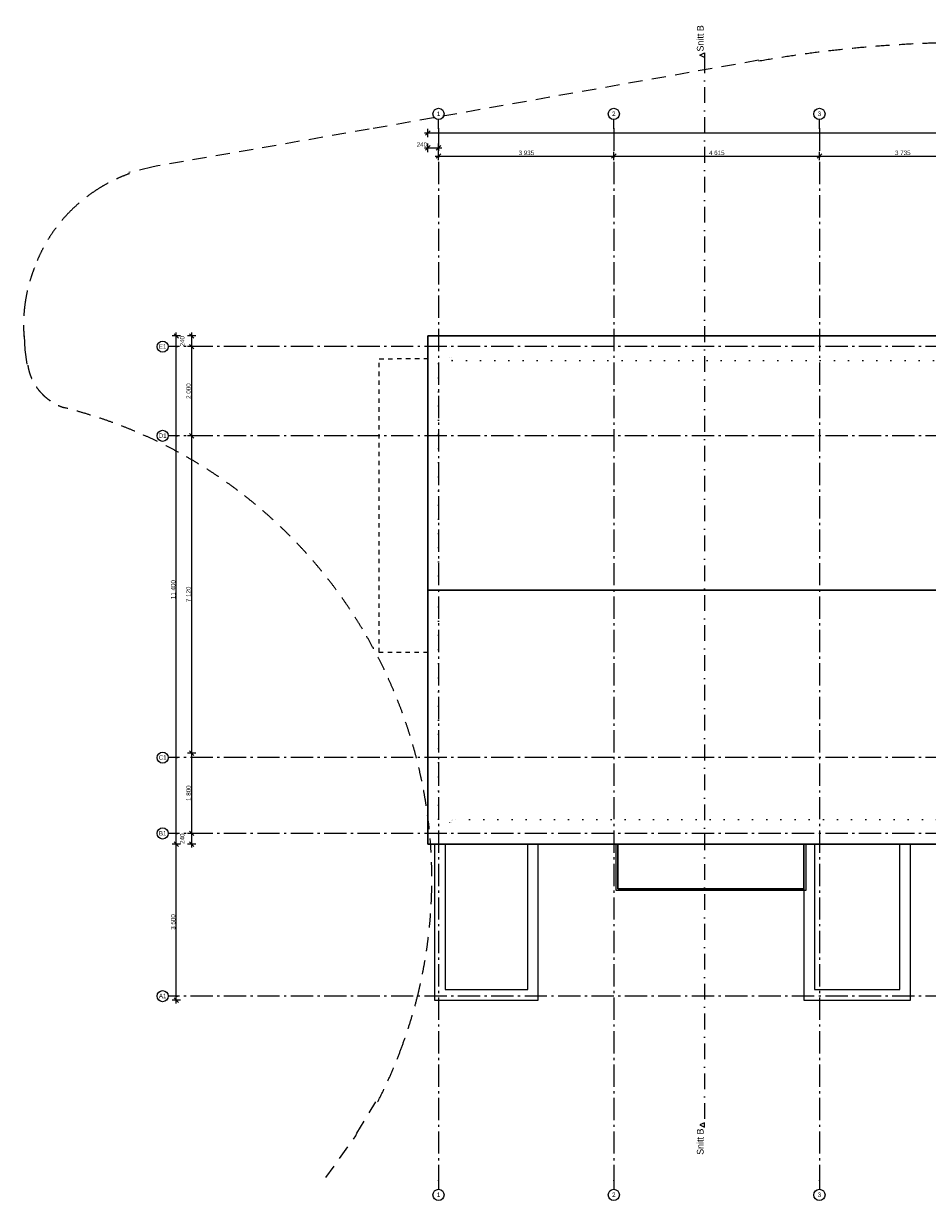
# Model space of a CAD drawing. Header units: millimetres. Extents: x -150 to 340869, y -1115 to 365939.
# Tile 3 of 6: x 268287 to 288576, y 339537 to 365939. Entities that reach past the tile are written whole.
import ezdxf
from ezdxf.enums import TextEntityAlignment as Align

# ---------------------------------------------------------------- set-up
doc = ezdxf.new("R2010")
doc.units = ezdxf.units.MM
doc.header["$LTSCALE"] = 0.5
doc.header["$MEASUREMENT"] = 0
for name, pattern in [('Akselinje', [1500, 1000, -200, 100, -200]), ('Lang stiplet', [1058.333302, 634.99999, -423.333311]), ('PLINE', [0]), ('Prikk', [634.99999, 0, -634.99999]), ('Prikk & stiplet', [1340.555525, 705.555534, -352.777767, 0, -282.222223]), ('Stipling', [400, 200, -200])]:
    doc.linetypes.add(name, pattern=pattern)
for name, color, linetype in [('102- Byggegrenser(Nye konstruksjoner)', 7, 'Continuous'), ('261- Primærkonstruksjon (tak)(Nye konstruksjoner)', 7, 'Continuous'), ('273- Kjøkkeninnredning(Nye konstruksjoner)', 7, 'Continuous'), ('82-- Modullinjer(Nye konstruksjoner)', 7, 'Continuous'), ('842-M___1_50 Målsetting bygning(Nye konstruksjoner)', 7, 'Continuous'), ('852- Snittmarkør', 7, 'Continuous'), ('878- Annen overflate_visuell informasjon(Nye konstruksjoner)', 7, 'Continuous')]:
    doc.layers.add(name, color=color, linetype=linetype)
doc.styles.add('GENERATED_STYLE_1', font='arial.ttf')
doc.styles.add('GENERATED_STYLE_3', font='arial.ttf')
doc.styles.add('GENERATED_STYLE_4', font='txt')
doc.dimstyles.new('GENERATED_STYLE__1', dxfattribs={"dimtxt": 100, "dimasz": 95, "dimexe": 0.18, "dimexo": 0.0625, "dimgap": 0, "dimtad": 1, "dimtih": 1, "dimtoh": 1, "dimdec": 0, "dimzin": 0, "dimdsep": 46, "dimtxsty": 'GENERATED_STYLE_1', "dimblk": 'ARROWHEAD_6', "dimblk1": 'ARROWHEAD_6', "dimblk2": 'ARROWHEAD_6', "dimcen": 0.09, "dimse1": 1, "dimse2": 1, "dimclrd": 256, "dimclre": 256, "dimclrt": 256, "dimadec": 1, "dimazin": 0, "dimtfac": 1, "dimtdec": 4, "dimtmove": 0, "dimatfit": 3, "dimfxl": 1, "dimtolj": 1, "dimtzin": 0, "dimarcsym": 0})
doc.dimstyles.new('GENERATED_STYLE__2', dxfattribs={"dimtxt": 100, "dimasz": 95, "dimexe": 0.18, "dimexo": 0.0625, "dimgap": 0, "dimtad": 1, "dimtih": 1, "dimtoh": 1, "dimdec": 0, "dimzin": 0, "dimdsep": 46, "dimtxsty": 'GENERATED_STYLE_1', "dimblk": 'ARROWHEAD_6', "dimblk1": 'ARROWHEAD_6', "dimblk2": 'ARROWHEAD_6', "dimcen": 0.09, "dimse1": 1, "dimse2": 1, "dimclrd": 256, "dimclre": 256, "dimclrt": 256, "dimadec": 1, "dimazin": 0, "dimtfac": 1, "dimtdec": 4, "dimtmove": 2, "dimatfit": 3, "dimfxl": 1, "dimtolj": 1, "dimtzin": 0, "dimarcsym": 0})
doc.dimstyles.new('GENERATED_STYLE__3', dxfattribs={"dimtxt": 100, "dimasz": 95, "dimexe": 0.18, "dimexo": 0.0625, "dimgap": 0, "dimtad": 1, "dimdec": 0, "dimzin": 0, "dimdsep": 46, "dimtxsty": 'GENERATED_STYLE_1', "dimblk": 'ARROWHEAD_6', "dimblk1": 'ARROWHEAD_6', "dimblk2": 'ARROWHEAD_6', "dimcen": 0.09, "dimse1": 1, "dimse2": 1, "dimclrd": 256, "dimclre": 256, "dimclrt": 256, "dimadec": 1, "dimazin": 0, "dimtfac": 1, "dimtdec": 4, "dimtmove": 0, "dimatfit": 3, "dimfxl": 1, "dimtolj": 1, "dimtzin": 0, "dimarcsym": 0})

# ---------------------------------------------------------------- blocks, each defined once
blk = doc.blocks.new('Standard grid marker[4]', base_point=(305735, 347771))
at = {"layer": '82-- Modullinjer(Nye konstruksjoner)', "linetype": 'Akselinje'}
for p, q in [((271735, 347771), (271535, 347771)), ((305535, 347771), (271735, 347771)), ((305535, 347771), (305735, 347771))]:
    blk.add_line(p, q, dxfattribs=at)
at = {"layer": '82-- Modullinjer(Nye konstruksjoner)', "linetype": 'PLINE'}
for centre in [(271410, 347771), (305860, 347771)]:
    blk.add_circle(centre, 125, dxfattribs=at)
at = {"layer": '82-- Modullinjer(Nye konstruksjoner)', "linetype": 'Akselinje'}
for p in [(271735, 347771), (271735, 347771), (305535, 347771), (305535, 347771)]:
    blk.add_point(p, dxfattribs=at)
at = {"layer": '82-- Modullinjer(Nye konstruksjoner)', "style": 'GENERATED_STYLE_3'}
for tag, p in [('AC_MarkerText_1_1', (271410, 347824)), ('AC_MarkerText_1_0', (305860, 347824))]:
    blk.add_attdef(tag, text='', height=100, rotation=360, dxfattribs=at).set_placement(p, align=Align.TOP_CENTER)
blk = doc.blocks.new('Standard grid marker[5]', base_point=(305735, 356691))
at = {"layer": '82-- Modullinjer(Nye konstruksjoner)', "linetype": 'Akselinje'}
for p, q in [((271735, 356691), (271535, 356691)), ((305535, 356691), (271735, 356691)), ((305535, 356691), (305735, 356691))]:
    blk.add_line(p, q, dxfattribs=at)
at = {"layer": '82-- Modullinjer(Nye konstruksjoner)', "linetype": 'PLINE'}
for centre in [(271410, 356691), (305860, 356691)]:
    blk.add_circle(centre, 125, dxfattribs=at)
at = {"layer": '82-- Modullinjer(Nye konstruksjoner)', "linetype": 'Akselinje'}
for p in [(271735, 356691), (271735, 356691), (305535, 356691), (305535, 356691)]:
    blk.add_point(p, dxfattribs=at)
at = {"layer": '82-- Modullinjer(Nye konstruksjoner)', "style": 'GENERATED_STYLE_3'}
for tag, p in [('AC_MarkerText_1_1', (271410, 356744)), ('AC_MarkerText_1_0', (305860, 356744))]:
    blk.add_attdef(tag, text='', height=100, rotation=360, dxfattribs=at).set_placement(p, align=Align.TOP_CENTER)
blk = doc.blocks.new('Standard grid marker[6]', base_point=(277601, 363787))
at = {"layer": '82-- Modullinjer(Nye konstruksjoner)', "linetype": 'Akselinje'}
for p, q in [((277601, 363587), (277601, 363787)), ((277601, 363587), (277601, 339987)), ((277601, 339987), (277601, 339787))]:
    blk.add_line(p, q, dxfattribs=at)
at = {"layer": '82-- Modullinjer(Nye konstruksjoner)', "linetype": 'PLINE'}
for centre in [(277601, 363912), (277601, 339662)]:
    blk.add_circle(centre, 125, dxfattribs=at)
at = {"layer": '82-- Modullinjer(Nye konstruksjoner)', "linetype": 'Akselinje'}
for p in [(277601, 363587), (277601, 363587), (277601, 339987), (277601, 339987)]:
    blk.add_point(p, dxfattribs=at)
at = {"layer": '82-- Modullinjer(Nye konstruksjoner)', "style": 'GENERATED_STYLE_3'}
for tag, p in [('AC_MarkerText_1_0', (277601, 363966)), ('AC_MarkerText_1_1', (277601, 339716))]:
    blk.add_attdef(tag, text='', height=100, rotation=360, dxfattribs=at).set_placement(p, align=Align.TOP_CENTER)
blk = doc.blocks.new('Standard grid marker[7]', base_point=(305735, 358691))
at = {"layer": '82-- Modullinjer(Nye konstruksjoner)', "linetype": 'Akselinje'}
for p, q in [((271735, 358691), (271535, 358691)), ((305535, 358691), (271735, 358691)), ((305535, 358691), (305735, 358691))]:
    blk.add_line(p, q, dxfattribs=at)
at = {"layer": '82-- Modullinjer(Nye konstruksjoner)', "linetype": 'PLINE'}
for centre in [(271410, 358691), (305860, 358691)]:
    blk.add_circle(centre, 125, dxfattribs=at)
at = {"layer": '82-- Modullinjer(Nye konstruksjoner)', "linetype": 'Akselinje'}
for p in [(271735, 358691), (271735, 358691), (305535, 358691), (305535, 358691)]:
    blk.add_point(p, dxfattribs=at)
at = {"layer": '82-- Modullinjer(Nye konstruksjoner)', "style": 'GENERATED_STYLE_3'}
for tag, p in [('AC_MarkerText_1_1', (271410, 358744)), ('AC_MarkerText_1_0', (305860, 358744))]:
    blk.add_attdef(tag, text='', height=100, rotation=360, dxfattribs=at).set_placement(p, align=Align.TOP_CENTER)
blk = doc.blocks.new('Standard grid marker[8]', base_point=(286151, 363787))
at = {"layer": '82-- Modullinjer(Nye konstruksjoner)', "linetype": 'Akselinje'}
for p, q in [((286151, 363587), (286151, 363787)), ((286151, 363587), (286151, 339987)), ((286151, 339987), (286151, 339787))]:
    blk.add_line(p, q, dxfattribs=at)
at = {"layer": '82-- Modullinjer(Nye konstruksjoner)', "linetype": 'PLINE'}
for centre in [(286151, 363912), (286151, 339662)]:
    blk.add_circle(centre, 125, dxfattribs=at)
at = {"layer": '82-- Modullinjer(Nye konstruksjoner)', "linetype": 'Akselinje'}
for p in [(286151, 363587), (286151, 363587), (286151, 339987), (286151, 339987)]:
    blk.add_point(p, dxfattribs=at)
at = {"layer": '82-- Modullinjer(Nye konstruksjoner)', "style": 'GENERATED_STYLE_3'}
for tag, p in [('AC_MarkerText_1_0', (286151, 363965)), ('AC_MarkerText_1_1', (286151, 339715))]:
    blk.add_attdef(tag, text='', height=100, rotation=360, dxfattribs=at).set_placement(p, align=Align.TOP_CENTER)
blk = doc.blocks.new('Standard grid marker[12]', base_point=(281536, 363787))
at = {"layer": '82-- Modullinjer(Nye konstruksjoner)', "linetype": 'Akselinje'}
for p, q in [((281536, 363587), (281536, 363787)), ((281536, 363587), (281536, 339987)), ((281536, 339987), (281536, 339787))]:
    blk.add_line(p, q, dxfattribs=at)
at = {"layer": '82-- Modullinjer(Nye konstruksjoner)', "linetype": 'PLINE'}
for centre in [(281536, 363912), (281536, 339662)]:
    blk.add_circle(centre, 125, dxfattribs=at)
at = {"layer": '82-- Modullinjer(Nye konstruksjoner)', "linetype": 'Akselinje'}
for p in [(281536, 363587), (281536, 363587), (281536, 339987), (281536, 339987)]:
    blk.add_point(p, dxfattribs=at)
at = {"layer": '82-- Modullinjer(Nye konstruksjoner)', "style": 'GENERATED_STYLE_3'}
for tag, p in [('AC_MarkerText_1_0', (281536, 363965)), ('AC_MarkerText_1_1', (281536, 339715))]:
    blk.add_attdef(tag, text='', height=100, rotation=360, dxfattribs=at).set_placement(p, align=Align.TOP_CENTER)
blk = doc.blocks.new('Standard grid marker[14]', base_point=(305735, 349471))
at = {"layer": '82-- Modullinjer(Nye konstruksjoner)', "linetype": 'Akselinje'}
for p, q in [((271735, 349471), (271535, 349471)), ((305535, 349471), (271735, 349471)), ((305535, 349471), (305735, 349471))]:
    blk.add_line(p, q, dxfattribs=at)
at = {"layer": '82-- Modullinjer(Nye konstruksjoner)', "linetype": 'PLINE'}
for centre in [(271410, 349471), (305860, 349471)]:
    blk.add_circle(centre, 125, dxfattribs=at)
at = {"layer": '82-- Modullinjer(Nye konstruksjoner)', "linetype": 'Akselinje'}
for p in [(271735, 349471), (271735, 349471), (305535, 349471), (305535, 349471)]:
    blk.add_point(p, dxfattribs=at)
at = {"layer": '82-- Modullinjer(Nye konstruksjoner)', "style": 'GENERATED_STYLE_3'}
for tag, p in [('AC_MarkerText_1_1', (271410, 349524)), ('AC_MarkerText_1_0', (305860, 349524))]:
    blk.add_attdef(tag, text='', height=100, rotation=360, dxfattribs=at).set_placement(p, align=Align.TOP_CENTER)
blk = doc.blocks.new('Standard grid marker[15]', base_point=(305735, 344121))
at = {"layer": '82-- Modullinjer(Nye konstruksjoner)', "linetype": 'Akselinje'}
for p, q in [((271735, 344121), (271535, 344121)), ((305535, 344121), (271735, 344121)), ((305535, 344121), (305735, 344121))]:
    blk.add_line(p, q, dxfattribs=at)
at = {"layer": '82-- Modullinjer(Nye konstruksjoner)', "linetype": 'PLINE'}
for centre in [(271410, 344121), (305860, 344121)]:
    blk.add_circle(centre, 125, dxfattribs=at)
at = {"layer": '82-- Modullinjer(Nye konstruksjoner)', "linetype": 'Akselinje'}
for p in [(271735, 344121), (271735, 344121), (305535, 344121), (305535, 344121)]:
    blk.add_point(p, dxfattribs=at)
at = {"layer": '82-- Modullinjer(Nye konstruksjoner)', "style": 'GENERATED_STYLE_3'}
for tag, p in [('AC_MarkerText_1_1', (271410, 344174)), ('AC_MarkerText_1_0', (305860, 344174))]:
    blk.add_attdef(tag, text='', height=100, rotation=360, dxfattribs=at).set_placement(p, align=Align.TOP_CENTER)
blk = doc.blocks.new('*D34')
at = {"layer": '842-M___1_50 Målsetting bygning(Nye konstruksjoner)', "linetype": 'PLINE'}
for p, q in [((277601, 362874), (277601, 363061)), ((281536, 362874), (281536, 363061)), ((277526, 362967), (277601, 362967)), ((277651, 363017), (277551, 362917)), ((277601, 362967), (281536, 362967)), ((281586, 363017), (281486, 362917))]:
    blk.add_line(p, q, dxfattribs=at)
at = {"layer": '842-M___1_50 Målsetting bygning(Nye konstruksjoner)', "insert": (279397, 362987), "char_height": 100, "attachment_point": 7, "style": 'GENERATED_STYLE_1'}
blk.add_mtext('\\A1;{\\pql;\\fArial|b0|i0|c0|p0;\\W1.000000;3\xa0935}', dxfattribs=at)
blk = doc.blocks.new('ARROWHEAD_6')
at = {"linetype": 'Continuous'}
for p, q in [((0, 0), (-1, 0)), ((-0.5, -0.5), (0.5, 0.5))]:
    blk.add_line(p, q, dxfattribs=at)
blk = doc.blocks.new('*D36')
at = {"layer": '842-M___1_50 Målsetting bygning(Nye konstruksjoner)', "linetype": 'PLINE'}
for p, q in [((281536, 362874), (281536, 363061)), ((286151, 362874), (286151, 363061)), ((281586, 363017), (281486, 362917)), ((281536, 362967), (286151, 362967)), ((286201, 363017), (286101, 362917))]:
    blk.add_line(p, q, dxfattribs=at)
at = {"layer": '842-M___1_50 Målsetting bygning(Nye konstruksjoner)', "insert": (283672, 362987), "char_height": 100, "attachment_point": 7, "style": 'GENERATED_STYLE_1'}
blk.add_mtext('\\A1;{\\pql;\\fArial|b0|i0|c0|p0;\\W1.000000;4\xa0615}', dxfattribs=at)
blk = doc.blocks.new('*D37')
at = {"layer": '842-M___1_50 Målsetting bygning(Nye konstruksjoner)', "linetype": 'PLINE'}
for p, q in [((286151, 362874), (286151, 363061)), ((289886, 362874), (289886, 363061)), ((286201, 363017), (286101, 362917)), ((286151, 362967), (289886, 362967)), ((289936, 363017), (289836, 362917))]:
    blk.add_line(p, q, dxfattribs=at)
at = {"layer": '842-M___1_50 Målsetting bygning(Nye konstruksjoner)', "insert": (287847, 362987), "char_height": 100, "attachment_point": 7, "style": 'GENERATED_STYLE_1'}
blk.add_mtext('\\A1;{\\pql;\\fArial|b0|i0|c0|p0;\\W1.000000;3\xa0735}', dxfattribs=at)
blk = doc.blocks.new('*D47')
at = {"layer": '842-M___1_50 Målsetting bygning(Nye konstruksjoner)', "linetype": 'PLINE'}
for p, q in [((277361, 363390), (277361, 363578)), ((303291, 363390), (303291, 363578)), ((277286, 363484), (277361, 363484)), ((277411, 363534), (277311, 363434)), ((277361, 363484), (303291, 363484)), ((303341, 363534), (303241, 363434))]:
    blk.add_line(p, q, dxfattribs=at)
at = {"layer": '842-M___1_50 Målsetting bygning(Nye konstruksjoner)', "insert": (290116, 363504), "char_height": 100, "attachment_point": 7, "style": 'GENERATED_STYLE_1'}
blk.add_mtext('\\A1;{\\pql;\\fArial|b0|i0|c0|p0;\\W1.000000;25\xa0930}', dxfattribs=at)
blk = doc.blocks.new('*D52')
at = {"layer": '842-M___1_50 Målsetting bygning(Nye konstruksjoner)', "linetype": 'PLINE'}
for p, q in [((277286, 363151), (277361, 363151)), ((277411, 363201), (277311, 363101)), ((277361, 363057), (277361, 363245)), ((277361, 363151), (277601, 363151)), ((277551, 363101), (277651, 363201)), ((277601, 363057), (277601, 363245)), ((277601, 363151), (277676, 363151))]:
    blk.add_line(p, q, dxfattribs=at)
at = {"layer": '842-M___1_50 Målsetting bygning(Nye konstruksjoner)', "insert": (277111, 363173), "char_height": 100, "attachment_point": 7, "style": 'GENERATED_STYLE_1'}
blk.add_mtext('\\A1;{\\pql;\\fArial|b0|i0|c0|p0;\\W1.000000;240}', dxfattribs=at)
blk = doc.blocks.new('*D66')
at = {"layer": '842-M___1_50 Målsetting bygning(Nye konstruksjoner)', "linetype": 'PLINE'}
for p, q in [((272155, 347771), (271967, 347771)), ((272011, 347821), (272111, 347721)), ((272061, 347531), (272061, 347771)), ((272155, 347531), (271967, 347531)), ((272011, 347581), (272111, 347481)), ((272061, 347456), (272061, 347531))]:
    blk.add_line(p, q, dxfattribs=at)
at = {"layer": '842-M___1_50 Målsetting bygning(Nye konstruksjoner)', "insert": (271901, 347536), "char_height": 100, "attachment_point": 7, "rotation": 90, "style": 'GENERATED_STYLE_1'}
blk.add_mtext('\\A1;{\\pql;\\fArial|b0|i0|c0|p0;\\W1.000000;240}', dxfattribs=at)
blk = doc.blocks.new('*D67')
at = {"layer": '842-M___1_50 Målsetting bygning(Nye konstruksjoner)', "linetype": 'PLINE'}
for p, q in [((272155, 349571), (271967, 349571)), ((272011, 349621), (272111, 349521)), ((272061, 347771), (272061, 349571)), ((272155, 347771), (271967, 347771)), ((272011, 347821), (272111, 347721))]:
    blk.add_line(p, q, dxfattribs=at)
at = {"layer": '842-M___1_50 Målsetting bygning(Nye konstruksjoner)', "insert": (272041, 348499), "char_height": 100, "attachment_point": 7, "rotation": 90, "style": 'GENERATED_STYLE_1'}
blk.add_mtext('\\A1;{\\pql;\\fArial|b0|i0|c0|p0;\\W1.000000;1\xa0800}', dxfattribs=at)
blk = doc.blocks.new('*D68')
at = {"layer": '842-M___1_50 Målsetting bygning(Nye konstruksjoner)', "linetype": 'PLINE'}
for p, q in [((272011, 356741), (272111, 356641)), ((272155, 356691), (271967, 356691)), ((272061, 349571), (272061, 356691)), ((272155, 349571), (271967, 349571)), ((272011, 349621), (272111, 349521))]:
    blk.add_line(p, q, dxfattribs=at)
at = {"layer": '842-M___1_50 Målsetting bygning(Nye konstruksjoner)', "insert": (272041, 352959), "char_height": 100, "attachment_point": 7, "rotation": 90, "style": 'GENERATED_STYLE_1'}
blk.add_mtext('\\A1;{\\pql;\\fArial|b0|i0|c0|p0;\\W1.000000;7\xa0120}', dxfattribs=at)
blk = doc.blocks.new('*D69')
at = {"layer": '842-M___1_50 Målsetting bygning(Nye konstruksjoner)', "linetype": 'PLINE'}
for p, q in [((272155, 358691), (271967, 358691)), ((272011, 358741), (272111, 358641)), ((272061, 356691), (272061, 358691)), ((272011, 356741), (272111, 356641)), ((272155, 356691), (271967, 356691))]:
    blk.add_line(p, q, dxfattribs=at)
at = {"layer": '842-M___1_50 Målsetting bygning(Nye konstruksjoner)', "insert": (272041, 357519), "char_height": 100, "attachment_point": 7, "rotation": 90, "style": 'GENERATED_STYLE_1'}
blk.add_mtext('\\A1;{\\pql;\\fArial|b0|i0|c0|p0;\\W1.000000;2\xa0000}', dxfattribs=at)
blk = doc.blocks.new('*D70')
at = {"layer": '842-M___1_50 Målsetting bygning(Nye konstruksjoner)', "linetype": 'PLINE'}
for p, q in [((272155, 358931), (271967, 358931)), ((272111, 358881), (272011, 358981)), ((272061, 358931), (272061, 359006)), ((272061, 358691), (272061, 358931)), ((272155, 358691), (271967, 358691)), ((272011, 358741), (272111, 358641))]:
    blk.add_line(p, q, dxfattribs=at)
at = {"layer": '842-M___1_50 Målsetting bygning(Nye konstruksjoner)', "insert": (271901, 358696), "char_height": 100, "attachment_point": 7, "rotation": 90, "style": 'GENERATED_STYLE_1'}
blk.add_mtext('\\A1;{\\pql;\\fArial|b0|i0|c0|p0;\\W1.000000;240}', dxfattribs=at)
blk = doc.blocks.new('*D71')
at = {"layer": '842-M___1_50 Målsetting bygning(Nye konstruksjoner)', "linetype": 'PLINE'}
for p, q in [((271810, 347531), (271622, 347531)), ((271666, 347581), (271766, 347481)), ((271716, 344031), (271716, 347531)), ((271810, 344031), (271622, 344031)), ((271666, 344081), (271766, 343981)), ((271716, 343956), (271716, 344031))]:
    blk.add_line(p, q, dxfattribs=at)
at = {"layer": '842-M___1_50 Målsetting bygning(Nye konstruksjoner)', "insert": (271696, 345609), "char_height": 100, "attachment_point": 7, "rotation": 90, "style": 'GENERATED_STYLE_1'}
blk.add_mtext('\\A1;{\\pql;\\fArial|b0|i0|c0|p0;\\W1.000000;3\xa0500}', dxfattribs=at)
blk = doc.blocks.new('*D72')
at = {"layer": '842-M___1_50 Målsetting bygning(Nye konstruksjoner)', "linetype": 'PLINE'}
for p, q in [((271810, 358931), (271622, 358931)), ((271766, 358881), (271666, 358981)), ((271716, 358931), (271716, 359006)), ((271716, 347531), (271716, 358931)), ((271810, 347531), (271622, 347531)), ((271666, 347581), (271766, 347481))]:
    blk.add_line(p, q, dxfattribs=at)
at = {"layer": '842-M___1_50 Målsetting bygning(Nye konstruksjoner)', "insert": (271696, 353026), "char_height": 100, "attachment_point": 7, "rotation": 90, "style": 'GENERATED_STYLE_1'}
blk.add_mtext('\\A1;{\\pql;\\fArial|b0|i0|c0|p0;\\W1.000000;11\xa0400}', dxfattribs=at)

msp = doc.modelspace()

# ---------------------------------------------------------------- linework, layer by layer
at = {"layer": '102- Byggegrenser(Nye konstruksjoner)', "linetype": 'Lang stiplet'}
for points in [[(308302.7, 359251), (302354.8, 362362.5, 0.0417136), (298187, 364134.5, 0.041233), (293808.8, 365188.3, 0.0410074), (289311.5, 365511.7, 0.0410699), (284786.5, 365093)], [(270668.3, 362574.2, 0.0535456), (269965.2, 362231.5, 0.0543182), (269361.3, 361754, 0.1118722), (268530.5, 360457.5, 0.0553327), (268326.8, 359700.8, 0.057993), (268297.7, 358912.3)], [(268382.3, 358277.3, 0.1422988), (268649.6, 357690, 0.1324731), (269186.7, 357324.8, -0.0505451), (271264.9, 356576.7, -0.0496243), (273096.9, 355463.2, -0.0965623), (275893.9, 352353.3, -0.0965623), (277321.6, 348421.9, -0.0496243), (277442, 346281.5, -0.0505451), (277124.2, 344095.7, -0.0276887), (276743.2, 342889.2, -0.028328), (276235.2, 341746.2)]]:
    msp.add_lwpolyline(points, format="xyb", dxfattribs=at)
for points in [[(284786.5, 365114.2), (276044.7, 363569), (271303.3, 362743.5), (271197.5, 362722.3), (270647.2, 362595.3)], [(268297.7, 358933.5), (268318.8, 358616), (268361.2, 358277.3)], [(275071, 340052.8), (275748.3, 340984.2), (275769.5, 341047.7), (276192.8, 341746.2)]]:
    msp.add_lwpolyline(points, dxfattribs=at)
at = {"layer": '261- Primærkonstruksjon (tak)(Nye konstruksjoner)', "linetype": 'PLINE', "flags": 128}
for points in [[(277361, 353230.7), (277361, 358930.6)], [(277361, 358930.6), (303291, 358930.6)], [(303291, 353230.7), (277361, 353230.7)], [(277361, 347530.7), (277361, 353230.7)], [(277361, 353230.7), (303291, 353230.7)], [(303291, 347530.7), (277361, 347530.7)]]:
    msp.add_lwpolyline(points, dxfattribs=at)
at = {"layer": '261- Primærkonstruksjon (tak)(Nye konstruksjoner)', "linetype": 'Prikk', "flags": 128}
for points in [[(277601, 358690.6), (277849, 358690.6)], [(277601, 353230.7), (277601, 358690.6)], [(277849, 358690.6), (277849, 358442.6)], [(277849, 358442.6), (277850, 358442.6)], [(277850, 358442.6), (277850, 358441.6)], [(277850, 358441.6), (277898, 358441.6)], [(277898, 358441.6), (277898, 358393.6)], [(277898, 358393.6), (277911, 358393.6)], [(277911, 358393.6), (277911, 358380.6)], [(277911, 358380.6), (302754, 358380.6)], [(303051, 353230.7), (277601, 353230.7)], [(277601, 353230.7), (303051, 353230.7)], [(277601, 347770.7), (277601, 353230.7)], [(277849, 348018.7), (277849, 347770.7)], [(277850, 348018.7), (277849, 348018.7)], [(277850, 348019.7), (277850, 348018.7)], [(277898, 348019.7), (277850, 348019.7)], [(277898, 348067.7), (277898, 348019.7)], [(277911, 348067.7), (277898, 348067.7)], [(277911, 348080.7), (277911, 348067.7)], [(302754, 348080.7), (277911, 348080.7)], [(277849, 347770.7), (277601, 347770.7)]]:
    msp.add_lwpolyline(points, dxfattribs=at)
at = {"layer": '273- Kjøkkeninnredning(Nye konstruksjoner)', "linetype": 'PLINE', "flags": 128}
for points in [[(303291, 353230.7), (303291, 358930.6), (277361, 358930.6), (277361, 353230.7)], [(277511, 344030.7), (279841, 344030.7), (279841, 347530.7), (277511, 347530.7)], [(277749, 344268.7), (279603, 344268.7), (279603, 347530.7), (277749, 347530.7)], [(281586, 347530.7), (281626, 347530.7), (281626, 346530.7), (285803, 346530.7), (285803, 347530.7), (285843, 347530.7), (285843, 346490.7), (281586, 346490.7)], [(281626, 347530.7), (285803, 347530.7), (285803, 346530.7), (281626, 346530.7)], [(285803, 344030.7), (288191, 344030.7), (288191, 347530.7), (285803, 347530.7)], [(286041, 344268.7), (287953, 344268.7), (287953, 347530.7), (286041, 347530.7)]]:
    msp.add_lwpolyline(points, close=True, dxfattribs=at)
at = {"layer": '273- Kjøkkeninnredning(Nye konstruksjoner)', "flags": 128}
msp.add_lwpolyline([(277361, 347530.7), (303291, 347530.7), (303291, 353230.7), (277361, 353230.7)], close=True, dxfattribs=at)
at = {"layer": '852- Snittmarkør', "linetype": 'Prikk & stiplet'}
msp.add_line((283569.4, 365180.7), (283569.4, 341280.7), dxfattribs=at)
at = {"layer": '852- Snittmarkør', "linetype": 'PLINE', "flags": 128}
for points in [[(283569.4, 365280.7), (283569.4, 365180.7), (283469.4, 365230.7)], [(283569.4, 341180.7), (283569.4, 341280.7), (283469.4, 341230.7)]]:
    msp.add_lwpolyline(points, close=True, dxfattribs=at)
at = {"layer": '878- Annen overflate_visuell informasjon(Nye konstruksjoner)', "linetype": 'Stipling'}
msp.add_lwpolyline([(277361, 351830.6), (276271, 351830.6), (276271, 358420.6), (277361, 358422.4)], dxfattribs=at)

# ---------------------------------------------------------------- block references
at = {"layer": '82-- Modullinjer(Nye konstruksjoner)', "linetype": 'PLINE'}
ref = msp.add_blockref('Standard grid marker[6]', (277601, 363787.1), dxfattribs=at)
ref.add_attrib('AC_MarkerText_1', '1', dxfattribs={"color": 7, "height": 100, "rotation": 360, "style": 'GENERATED_STYLE_3'}).set_placement((277601, 363965.8), align=Align.TOP_CENTER)
ref.add_attrib('AC_MarkerText_1_1', '1', dxfattribs={"color": 7, "height": 100, "rotation": 360, "style": 'GENERATED_STYLE_3'}).set_placement((277601, 339715.8), align=Align.TOP_CENTER)
ref = msp.add_blockref('Standard grid marker[12]', (281536, 363787.1), dxfattribs=at)
ref.add_attrib('AC_MarkerText_1', '2', dxfattribs={"color": 7, "height": 100, "rotation": 360, "style": 'GENERATED_STYLE_3'}).set_placement((281536, 363965.3), align=Align.TOP_CENTER)
ref.add_attrib('AC_MarkerText_1_1', '2', dxfattribs={"color": 7, "height": 100, "rotation": 360, "style": 'GENERATED_STYLE_3'}).set_placement((281536, 339715.3), align=Align.TOP_CENTER)
ref = msp.add_blockref('Standard grid marker[8]', (286151, 363787.1), dxfattribs=at)
ref.add_attrib('AC_MarkerText_1', '3', dxfattribs={"color": 7, "height": 100, "rotation": 360, "style": 'GENERATED_STYLE_3'}).set_placement((286151, 363965.3), align=Align.TOP_CENTER)
ref.add_attrib('AC_MarkerText_1_1', '3', dxfattribs={"color": 7, "height": 100, "rotation": 360, "style": 'GENERATED_STYLE_3'}).set_placement((286151, 339715.3), align=Align.TOP_CENTER)
ref = msp.add_blockref('Standard grid marker[7]', (305734.8, 358690.6), dxfattribs=at)
ref.add_attrib('AC_MarkerText_1', 'E1', dxfattribs={"color": 7, "height": 100, "rotation": 360, "style": 'GENERATED_STYLE_3'}).set_placement((305859.8, 358744.3), align=Align.TOP_CENTER)
ref.add_attrib('AC_MarkerText_1_1', 'E1', dxfattribs={"color": 7, "height": 100, "rotation": 360, "style": 'GENERATED_STYLE_3'}).set_placement((271409.8, 358744.3), align=Align.TOP_CENTER)
ref = msp.add_blockref('Standard grid marker[5]', (305734.8, 356690.6), dxfattribs=at)
ref.add_attrib('AC_MarkerText_1', 'D1', dxfattribs={"color": 7, "height": 100, "rotation": 360, "style": 'GENERATED_STYLE_3'}).set_placement((305859.8, 356744.3), align=Align.TOP_CENTER)
ref.add_attrib('AC_MarkerText_1_1', 'D1', dxfattribs={"color": 7, "height": 100, "rotation": 360, "style": 'GENERATED_STYLE_3'}).set_placement((271409.8, 356744.3), align=Align.TOP_CENTER)
ref = msp.add_blockref('Standard grid marker[14]', (305734.8, 349470.7), dxfattribs=at)
ref.add_attrib('AC_MarkerText_1', 'C1', dxfattribs={"color": 7, "height": 100, "rotation": 360, "style": 'GENERATED_STYLE_3'}).set_placement((305859.8, 349524.4), align=Align.TOP_CENTER)
ref.add_attrib('AC_MarkerText_1_1', 'C1', dxfattribs={"color": 7, "height": 100, "rotation": 360, "style": 'GENERATED_STYLE_3'}).set_placement((271409.8, 349524.4), align=Align.TOP_CENTER)
ref = msp.add_blockref('Standard grid marker[4]', (305734.8, 347770.7), dxfattribs=at)
ref.add_attrib('AC_MarkerText_1', 'B1', dxfattribs={"color": 7, "height": 100, "rotation": 360, "style": 'GENERATED_STYLE_3'}).set_placement((305859.8, 347824.4), align=Align.TOP_CENTER)
ref.add_attrib('AC_MarkerText_1_1', 'B1', dxfattribs={"color": 7, "height": 100, "rotation": 360, "style": 'GENERATED_STYLE_3'}).set_placement((271409.8, 347824.4), align=Align.TOP_CENTER)
ref = msp.add_blockref('Standard grid marker[15]', (305734.8, 344120.7), dxfattribs=at)
ref.add_attrib('AC_MarkerText_1', 'A1', dxfattribs={"color": 7, "height": 100, "rotation": 360, "style": 'GENERATED_STYLE_3'}).set_placement((305859.8, 344174.4), align=Align.TOP_CENTER)
ref.add_attrib('AC_MarkerText_1_1', 'A1', dxfattribs={"color": 7, "height": 100, "rotation": 360, "style": 'GENERATED_STYLE_3'}).set_placement((271409.8, 344174.4), align=Align.TOP_CENTER)

# ---------------------------------------------------------------- texts
at = {"layer": '852- Snittmarkør', "char_height": 150, "rotation": 90, "style": 'GENERATED_STYLE_4'}
for s, insert, attachment_point in [('\\A1;{\\pql;\\pt0;\\fAvenir Light|b0|i0|c0|p0;\\W1.000000;Snitt B}', (283552.1, 365310.7), 7), ('\\A1;{\\pqr;\\pt0;\\fAvenir Light|b0|i0|c0|p0;\\W1.000000;Snitt B}', (283552.1, 341150.7), 9)]:
    msp.add_mtext(s, dxfattribs=dict(at, insert=insert, attachment_point=attachment_point))

# ---------------------------------------------------------------- dimensions: what is measured, and where the dimension line sits
at = {"layer": '842-M___1_50 Målsetting bygning(Nye konstruksjoner)', "linetype": 'Continuous'}
for base, p1, p2, dimstyle, picture, middle in [((281536, 362967.4), (277601, 363912.1), (281536, 363912.1), 'GENERATED_STYLE__1', '*D34', (279568.5, 363037.4)), ((286151, 362967.4), (281536, 363912.1), (286151, 363912.1), 'GENERATED_STYLE__1', '*D36', (283843.5, 363037.4)), ((289886, 362967.4), (286151, 363912.1), (289886, 363912.1), 'GENERATED_STYLE__1', '*D37', (288018.5, 363037.4)), ((277601, 363151.2), (277361, 358930.6), (277601, 363787.1), 'GENERATED_STYLE__2', '*D52', (277224.9, 363222.7)), ((303291, 363483.8), (277361, 358748.8), (303291, 358748.8), 'GENERATED_STYLE__1', '*D47', (290325.9, 363553.8))]:
    dim = msp.add_linear_dim(base=base, p1=p1, p2=p2, dimstyle=dimstyle, dxfattribs=at)
    dim.commit()
    dim.dimension.update_dxf_attribs({"geometry": picture, "text_midpoint": middle, "dimtype": 160})
for base, p1, p2, picture, middle in [((272061, 358930.6), (271000, 358690.6), (276826.2, 358930.6), '*D70', (271851, 358810.4)), ((271715.9, 358930.6), (277237.7, 347530.7), (277237.7, 358930.6), '*D72', (271645.9, 353235.6)), ((272061, 358690.6), (271000, 356690.6), (271000, 358690.6), '*D69', (271991, 357690.6)), ((272061, 356690.6), (271115, 349570.7), (271000, 356690.6), '*D68', (271991, 353130.6)), ((272061, 349570.7), (271000, 347770.7), (271115, 349570.7), '*D67', (271991, 348670.6)), ((272061, 347770.7), (276826.2, 347530.7), (271000, 347770.7), '*D66', (271851, 347650.4)), ((271715.9, 347530.7), (277387.7, 344030.7), (277237.7, 347530.7), '*D71', (271645.9, 345780.6))]:
    dim = msp.add_linear_dim(base=base, p1=p1, p2=p2, angle=90, dimstyle='GENERATED_STYLE__3', dxfattribs=at)
    dim.commit()
    dim.dimension.update_dxf_attribs({"geometry": picture, "text_midpoint": middle, "dimtype": 160, "text_rotation": 90})

doc.saveas('drawing.dxf')
